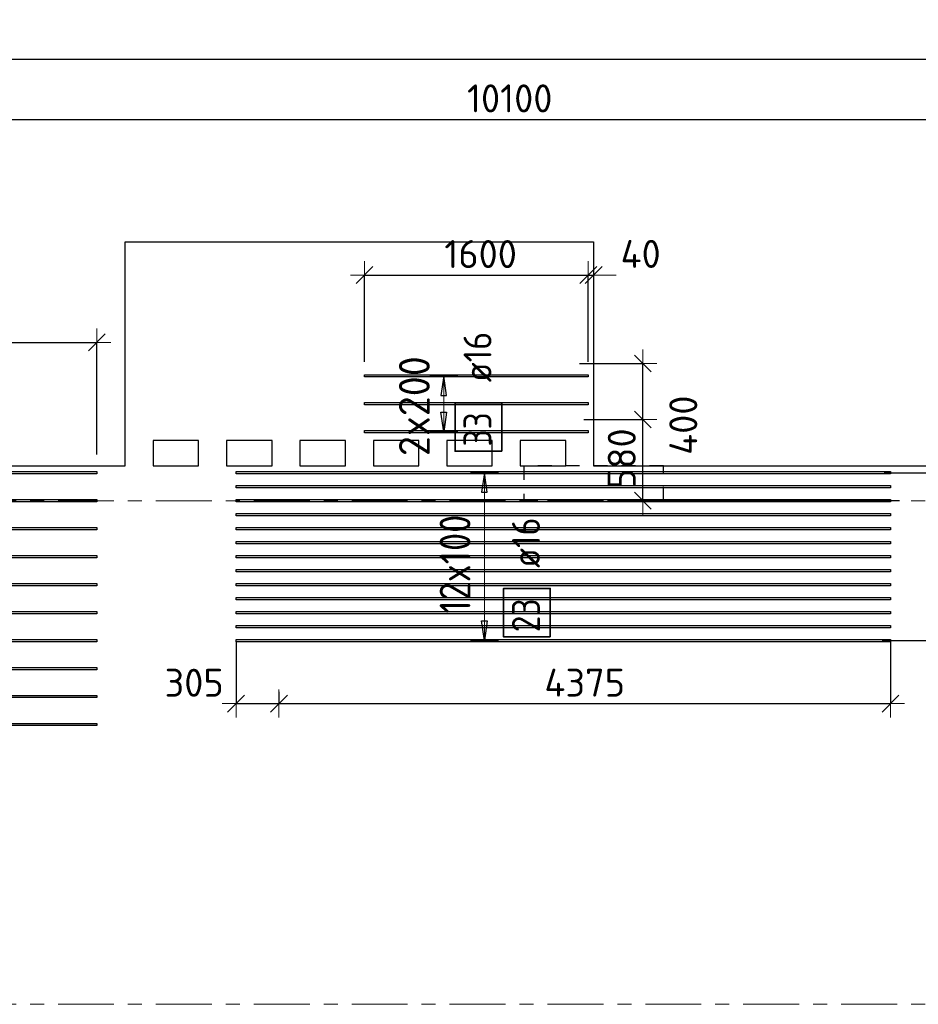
# Model space of a CAD drawing. Header units: metres. Extents: x -38 to 97, y -15 to 21.
# Tile 53 of 256: x 53.1 to 59.52, y 12.8 to 19.84. Entities that reach past the tile are written whole.
import ezdxf

# ---------------------------------------------------------------- set-up
doc = ezdxf.new("R2010")
doc.units = ezdxf.units.M
doc.header["$PDMODE"] = 65
for name, pattern in [('______11', [0.5, 0.4, -0.05, 0, -0.05]), ('______2', [0.0405, 0.03, -0.0105]), ('______5', [1.1, 0.8, -0.1, 0.1, -0.1])]:
    doc.linetypes.add(name, pattern=pattern)
for name, color, linetype, lineweight in [('XR$2$Осевая линия (1)', 7, '______5', 13), ('XR$2$Размерная линия (1)', 7, 'Continuous', 13), ('XR$6$Перекрытие (1)', 7, 'Continuous', 35), ('XR$6$Размерная линия (1)', 7, 'Continuous', 13)]:
    doc.layers.add(name, color=color, linetype=linetype, lineweight=lineweight)
doc.layers.add('XR$6$Арм.стержн.Доп. Арм верхн.зоны Х', color=7, linetype='Continuous', lineweight=35, true_color=0x8c8cff)
doc.layers.add('XR$7$Стена_ бетон несущ.', color=7, linetype='Continuous', lineweight=70, true_color=0xb4b496)
doc.styles.add('ISOCPEUR', font='txt')
doc.dimstyles.new('DIMSTYLE_3', dxfattribs={"dimtxt": 0.2, "dimasz": 0.2, "dimexe": 0, "dimexo": 0, "dimgap": 0.1, "dimtad": 2, "dimdec": 0, "dimlfac": 1000, "dimrnd": 5, "dimzin": 12, "dimdsep": 46, "dimtxsty": 'ISOCPEUR', "dimblk1": 'ALL_ML_STRICH', "dimblk2": 'ALL_ML_STRICH', "dimsah": 1, "dimcen": 0, "dimclrd": 7, "dimclre": 256, "dimclrt": 7, "dimadec": 0, "dimazin": 0, "dimtfac": 1, "dimtdec": 0, "dimtix": 1, "dimtmove": 2, "dimatfit": 3, "dimfxl": 0, "dimtzin": 0, "dimlwd": 0, "dimlwe": -3, "dimarcsym": 0})
doc.dimstyles.new('DIMSTYLE_36', dxfattribs={"dimtxt": 0.2, "dimasz": 0.2, "dimexe": 0, "dimexo": 0, "dimgap": 0.1, "dimtad": 2, "dimdec": 0, "dimlfac": 1000, "dimrnd": 5, "dimzin": 12, "dimdsep": 46, "dimtxsty": 'ISOCPEUR', "dimblk1": 'ALL_ML_STRICH', "dimblk2": 'ALL_ML_STRICH', "dimsah": 1, "dimcen": 0, "dimclrd": 7, "dimclre": 256, "dimclrt": 7, "dimadec": 0, "dimazin": 0, "dimtfac": 1, "dimtdec": 0, "dimtix": 1, "dimtmove": 2, "dimatfit": 3, "dimfxl": 0, "dimtvp": 1.2, "dimtzin": 0, "dimlwd": 0, "dimlwe": -3, "dimarcsym": 0})
doc.dimstyles.new('DIMSTYLE_37', dxfattribs={"dimtxt": 0.2, "dimasz": 0.2, "dimexe": 0, "dimexo": 0, "dimgap": 0.1, "dimtad": 0, "dimdec": 0, "dimlfac": 1000, "dimrnd": 5, "dimzin": 12, "dimdsep": 46, "dimtxsty": 'ISOCPEUR', "dimblk1": 'ALL_ML_STRICH', "dimblk2": 'ALL_ML_STRICH', "dimsah": 1, "dimcen": 0, "dimclrd": 7, "dimclre": 256, "dimclrt": 7, "dimadec": 0, "dimazin": 0, "dimtfac": 1, "dimtdec": 0, "dimtix": 1, "dimtmove": 2, "dimatfit": 3, "dimfxl": 0, "dimtvp": 1.2, "dimtzin": 0, "dimlwd": 0, "dimlwe": -3, "dimarcsym": 0})

# ---------------------------------------------------------------- blocks, each defined once
blk = doc.blocks.new('ALL_ML_STRICH')
at = {"color": 0, "linetype": 'ByBlock', "lineweight": -2}
for p, q in [((0, -0.5), (0, 0.5)), ((-1, 0), (0.5, 0)), ((-0.3, -0.3), (0.3, 0.3))]:
    blk.add_line(p, q, dxfattribs=at)
blk = doc.blocks.new('*D11')
at = {"layer": 'DEFPOINTS', "color": 7, "linetype": 'Continuous', "lineweight": 13, "transparency": 33554687}
for p in [(0.5, 19.5574), (0.5, 19.3768), (61.6, 17.1197)]:
    blk.add_point(p, dxfattribs=at)
at = {"layer": 'XR$2$Размерная линия (1)', "color": 9, "linetype": 'Continuous', "lineweight": -2, "true_color": 0xc7c7c7, "transparency": 33554687}
for p, q in [((0.5, 19.3568), (0.5, 19.5574)), ((61.6, 17.1397), (61.6, 19.5574))]:
    blk.add_line(p, q, dxfattribs=at)
at = {"layer": 'XR$2$Размерная линия (1)', "color": 7, "linetype": 'Continuous', "lineweight": -2, "transparency": 33554687}
blk.add_line((0.5, 19.5574), (61.6, 19.5574), dxfattribs=at)
at = {"layer": 'XR$2$Размерная линия (1)', "color": 7, "linetype": 'Continuous', "lineweight": 13, "transparency": 33554687, "xscale": 0.2, "yscale": 0.2, "zscale": 0.2, "rotation": 180}
blk.add_blockref('ALL_ML_STRICH', (0.5, 19.5574), dxfattribs=at)
at = {"layer": 'XR$2$Размерная линия (1)', "color": 7, "linetype": 'Continuous', "lineweight": 13, "transparency": 33554687, "xscale": 0.2, "yscale": 0.2, "zscale": 0.2}
blk.add_blockref('ALL_ML_STRICH', (61.6, 19.5574), dxfattribs=at)
at = {"layer": 'XR$2$Размерная линия (1)', "color": 7, "linetype": 'Continuous', "lineweight": 13, "transparency": 33554687, "insert": (31.1, 19.7074), "char_height": 0.2, "width": 1, "attachment_point": 5, "style": 'ISOCPEUR'}
blk.add_mtext('\\A1;{61100}', dxfattribs=at)
blk = doc.blocks.new('*D38')
at = {"layer": 'DEFPOINTS', "color": 7, "linetype": 'Continuous', "lineweight": 13, "transparency": 33554687}
for p in [(51.5, 19.1261), (61.6, 17.4912), (51.5, 17.3896)]:
    blk.add_point(p, dxfattribs=at)
at = {"layer": 'XR$2$Размерная линия (1)', "color": 9, "linetype": 'Continuous', "lineweight": -2, "true_color": 0xc7c7c7, "transparency": 33554687}
for p, q in [((51.5, 17.4096), (51.5, 19.1261)), ((61.6, 17.5112), (61.6, 19.1261))]:
    blk.add_line(p, q, dxfattribs=at)
at = {"layer": 'XR$2$Размерная линия (1)', "color": 7, "linetype": 'Continuous', "lineweight": -2, "transparency": 33554687}
blk.add_line((51.5, 19.1261), (61.6, 19.1261), dxfattribs=at)
at = {"layer": 'XR$2$Размерная линия (1)', "color": 7, "linetype": 'Continuous', "lineweight": 13, "transparency": 33554687, "xscale": 0.2, "yscale": 0.2, "zscale": 0.2, "rotation": 180}
blk.add_blockref('ALL_ML_STRICH', (51.5, 19.1261), dxfattribs=at)
at = {"layer": 'XR$2$Размерная линия (1)', "color": 7, "linetype": 'Continuous', "lineweight": 13, "transparency": 33554687, "xscale": 0.2, "yscale": 0.2, "zscale": 0.2}
blk.add_blockref('ALL_ML_STRICH', (61.6, 19.1261), dxfattribs=at)
at = {"layer": 'XR$2$Размерная линия (1)', "color": 7, "linetype": 'Continuous', "lineweight": 13, "transparency": 33554687, "insert": (56.6, 19.2761), "char_height": 0.2, "width": 1, "attachment_point": 5, "style": 'ISOCPEUR'}
blk.add_mtext('\\A1;{10100}', dxfattribs=at)
blk = doc.blocks.new('*D1026')
at = {"layer": 'DEFPOINTS', "color": 7, "linetype": 'Continuous', "lineweight": 13, "transparency": 33554687}
for p in [(59.6281, 16.4), (59.2441, 15.4002), (59.9438, 15.4002)]:
    blk.add_point(p, dxfattribs=at)
at = {"layer": 'XR$6$Размерная линия (1)', "color": 9, "linetype": 'Continuous', "lineweight": -2, "true_color": 0xc7c7c7, "transparency": 33554687}
for p, q in [((59.6481, 16.4), (59.9438, 16.4)), ((59.2641, 15.4002), (59.9438, 15.4002))]:
    blk.add_line(p, q, dxfattribs=at)
at = {"layer": 'XR$6$Размерная линия (1)', "color": 7, "linetype": 'Continuous', "lineweight": -2, "transparency": 33554687}
blk.add_line((59.9438, 15.4002), (59.9438, 16.4), dxfattribs=at)
at = {"layer": 'XR$6$Размерная линия (1)', "color": 7, "linetype": 'Continuous', "lineweight": 13, "transparency": 33554687, "xscale": 0.2, "yscale": 0.2, "zscale": 0.2}
for p, rotation in [((59.9438, 16.4), 90), ((59.9438, 15.4002), 270)]:
    blk.add_blockref('ALL_ML_STRICH', p, dxfattribs=dict(at, rotation=rotation))
at = {"layer": 'XR$6$Размерная линия (1)', "color": 7, "linetype": 'Continuous', "lineweight": 13, "transparency": 33554687, "insert": (59.7938, 15.9301), "char_height": 0.2, "width": 0.8, "attachment_point": 5, "rotation": 90, "style": 'ISOCPEUR'}
blk.add_mtext('\\A1;{1000}', dxfattribs=at)
blk = doc.blocks.new('*D1027')
at = {"layer": 'DEFPOINTS', "color": 7, "linetype": 'Continuous', "lineweight": 13, "transparency": 33554687}
for p in [(59.2575, 16.6002), (59.6281, 16.4), (59.9438, 16.4)]:
    blk.add_point(p, dxfattribs=at)
at = {"layer": 'XR$6$Размерная линия (1)', "color": 9, "linetype": 'Continuous', "lineweight": -2, "true_color": 0xc7c7c7, "transparency": 33554687}
for p, q in [((59.2775, 16.6002), (59.9438, 16.6002)), ((59.6481, 16.4), (59.9438, 16.4))]:
    blk.add_line(p, q, dxfattribs=at)
at = {"layer": 'XR$6$Размерная линия (1)', "color": 7, "linetype": 'Continuous', "lineweight": -2, "transparency": 33554687}
blk.add_line((59.9438, 16.4), (59.9438, 16.6002), dxfattribs=at)
at = {"layer": 'XR$6$Размерная линия (1)', "color": 7, "linetype": 'Continuous', "lineweight": 13, "transparency": 33554687, "xscale": 0.2, "yscale": 0.2, "zscale": 0.2}
for p, rotation in [((59.9438, 16.6002), 90), ((59.9438, 16.4), 270)]:
    blk.add_blockref('ALL_ML_STRICH', p, dxfattribs=dict(at, rotation=rotation))
at = {"layer": 'XR$6$Размерная линия (1)', "color": 7, "linetype": 'Continuous', "lineweight": 13, "transparency": 33554687, "insert": (59.7932, 16.9524), "char_height": 0.2, "width": 0.6, "attachment_point": 5, "rotation": 90, "style": 'ISOCPEUR'}
blk.add_mtext('\\A1;{200}', dxfattribs=at)
blk = doc.blocks.new('*D1166')
at = {"layer": 'DEFPOINTS', "color": 7, "linetype": 'Continuous', "lineweight": 13, "transparency": 33554687}
for p in [(57.1111, 16.9809), (57.5512, 16.4), (59.4061, 16.4)]:
    blk.add_point(p, dxfattribs=at)
at = {"layer": 'XR$6$Размерная линия (1)', "color": 9, "linetype": 'Continuous', "lineweight": -2, "true_color": 0xc7c7c7, "transparency": 33554687}
for p, q in [((57.1311, 16.9809), (57.5512, 16.9809)), ((59.3861, 16.4), (57.5512, 16.4))]:
    blk.add_line(p, q, dxfattribs=at)
at = {"layer": 'XR$6$Размерная линия (1)', "color": 7, "linetype": 'Continuous', "lineweight": -2, "transparency": 33554687}
blk.add_line((57.5512, 16.4), (57.5512, 16.9809), dxfattribs=at)
at = {"layer": 'XR$6$Размерная линия (1)', "color": 7, "linetype": 'Continuous', "lineweight": 13, "transparency": 33554687, "xscale": 0.2, "yscale": 0.2, "zscale": 0.2}
for p, rotation in [((57.5512, 16.9809), 90), ((57.5512, 16.4), 270)]:
    blk.add_blockref('ALL_ML_STRICH', p, dxfattribs=dict(at, rotation=rotation))
at = {"layer": 'XR$6$Размерная линия (1)', "color": 7, "linetype": 'Continuous', "lineweight": 13, "transparency": 33554687, "insert": (57.4012, 16.7005), "char_height": 0.2, "width": 0.6, "attachment_point": 5, "rotation": 90, "style": 'ISOCPEUR'}
blk.add_mtext('\\A1;{580}', dxfattribs=at)
blk = doc.blocks.new('*D1167')
at = {"layer": 'DEFPOINTS', "color": 7, "linetype": 'Continuous', "lineweight": 13, "transparency": 33554687}
for p in [(57.0796, 17.3809), (57.1111, 16.9809), (57.5512, 16.9809)]:
    blk.add_point(p, dxfattribs=at)
at = {"layer": 'XR$6$Размерная линия (1)', "color": 9, "linetype": 'Continuous', "lineweight": -2, "true_color": 0xc7c7c7, "transparency": 33554687}
for p, q in [((57.0996, 17.3809), (57.5512, 17.3809)), ((57.1311, 16.9809), (57.5512, 16.9809))]:
    blk.add_line(p, q, dxfattribs=at)
at = {"layer": 'XR$6$Размерная линия (1)', "color": 7, "linetype": 'Continuous', "lineweight": -2, "transparency": 33554687}
blk.add_line((57.5512, 16.9809), (57.5512, 17.3809), dxfattribs=at)
at = {"layer": 'XR$6$Размерная линия (1)', "color": 7, "linetype": 'Continuous', "lineweight": 13, "transparency": 33554687, "xscale": 0.2, "yscale": 0.2, "zscale": 0.2}
for p, rotation in [((57.5512, 17.3809), 90), ((57.5512, 16.9809), 270)]:
    blk.add_blockref('ALL_ML_STRICH', p, dxfattribs=dict(at, rotation=rotation))
at = {"layer": 'XR$6$Размерная линия (1)', "color": 7, "linetype": 'Continuous', "lineweight": 13, "transparency": 33554687, "insert": (57.8412, 16.9399), "char_height": 0.2, "width": 0.6, "attachment_point": 5, "rotation": 90, "style": 'ISOCPEUR'}
blk.add_mtext('\\A1;{400}', dxfattribs=at)
blk = doc.blocks.new('*D1168')
at = {"layer": 'DEFPOINTS', "color": 7, "linetype": 'Continuous', "lineweight": 13, "transparency": 33554687}
for p in [(55.562, 18.0132), (55.562, 17.3719), (57.162, 17.3719)]:
    blk.add_point(p, dxfattribs=at)
at = {"layer": 'XR$6$Размерная линия (1)', "color": 9, "linetype": 'Continuous', "lineweight": -2, "true_color": 0xc7c7c7, "transparency": 33554687}
for p, q in [((55.562, 17.3919), (55.562, 18.0132)), ((57.162, 17.3919), (57.162, 18.0132))]:
    blk.add_line(p, q, dxfattribs=at)
at = {"layer": 'XR$6$Размерная линия (1)', "color": 7, "linetype": 'Continuous', "lineweight": -2, "transparency": 33554687}
blk.add_line((55.562, 18.0132), (57.162, 18.0132), dxfattribs=at)
at = {"layer": 'XR$6$Размерная линия (1)', "color": 7, "linetype": 'Continuous', "lineweight": 13, "transparency": 33554687, "xscale": 0.2, "yscale": 0.2, "zscale": 0.2, "rotation": 180}
blk.add_blockref('ALL_ML_STRICH', (55.562, 18.0132), dxfattribs=at)
at = {"layer": 'XR$6$Размерная линия (1)', "color": 7, "linetype": 'Continuous', "lineweight": 13, "transparency": 33554687, "xscale": 0.2, "yscale": 0.2, "zscale": 0.2}
blk.add_blockref('ALL_ML_STRICH', (57.162, 18.0132), dxfattribs=at)
at = {"layer": 'XR$6$Размерная линия (1)', "color": 7, "linetype": 'Continuous', "lineweight": 13, "transparency": 33554687, "insert": (56.392, 18.1632), "char_height": 0.2, "width": 0.8, "attachment_point": 5, "style": 'ISOCPEUR'}
blk.add_mtext('\\A1;{1600}', dxfattribs=at)
blk = doc.blocks.new('*D1169')
at = {"layer": 'DEFPOINTS', "color": 7, "linetype": 'Continuous', "lineweight": 13, "transparency": 33554687}
for p in [(57.2002, 18.0708), (57.162, 18.0132), (57.162, 17.3719)]:
    blk.add_point(p, dxfattribs=at)
at = {"layer": 'XR$6$Размерная линия (1)', "color": 9, "linetype": 'Continuous', "lineweight": -2, "true_color": 0xc7c7c7, "transparency": 33554687}
for p, q in [((57.2002, 18.0908), (57.2002, 18.0132)), ((57.162, 17.3919), (57.162, 18.0132))]:
    blk.add_line(p, q, dxfattribs=at)
at = {"layer": 'XR$6$Размерная линия (1)', "color": 7, "linetype": 'Continuous', "lineweight": -2, "transparency": 33554687}
blk.add_line((57.162, 18.0132), (57.2002, 18.0132), dxfattribs=at)
at = {"layer": 'XR$6$Размерная линия (1)', "color": 7, "linetype": 'Continuous', "lineweight": 13, "transparency": 33554687, "xscale": 0.2, "yscale": 0.2, "zscale": 0.2}
blk.add_blockref('ALL_ML_STRICH', (57.2002, 18.0132), dxfattribs=at)
at = {"layer": 'XR$6$Размерная линия (1)', "color": 7, "linetype": 'Continuous', "lineweight": 13, "transparency": 33554687, "xscale": 0.2, "yscale": 0.2, "zscale": 0.2, "rotation": 180}
blk.add_blockref('ALL_ML_STRICH', (57.162, 18.0132), dxfattribs=at)
at = {"layer": 'XR$6$Размерная линия (1)', "color": 7, "linetype": 'Continuous', "lineweight": 13, "transparency": 33554687, "insert": (57.5361, 18.1643), "char_height": 0.2, "width": 0.4, "attachment_point": 5, "style": 'ISOCPEUR'}
blk.add_mtext('\\A1;{40}', dxfattribs=at)
blk = doc.blocks.new('*D1327')
at = {"layer": 'DEFPOINTS', "color": 7, "linetype": 'Continuous', "lineweight": 13, "transparency": 33554687}
for p in [(54.6429, 15.4082), (54.95, 15.0548), (54.6429, 14.9495)]:
    blk.add_point(p, dxfattribs=at)
at = {"layer": 'XR$6$Размерная линия (1)', "color": 9, "linetype": 'Continuous', "lineweight": -2, "true_color": 0xc7c7c7, "transparency": 33554687}
for p, q in [((54.6429, 15.3882), (54.6429, 14.9495)), ((54.95, 15.0348), (54.95, 14.9495))]:
    blk.add_line(p, q, dxfattribs=at)
at = {"layer": 'XR$6$Размерная линия (1)', "color": 7, "linetype": 'Continuous', "lineweight": -2, "transparency": 33554687}
blk.add_line((54.6429, 14.9495), (54.95, 14.9495), dxfattribs=at)
at = {"layer": 'XR$6$Размерная линия (1)', "color": 7, "linetype": 'Continuous', "lineweight": 13, "transparency": 33554687, "xscale": 0.2, "yscale": 0.2, "zscale": 0.2, "rotation": 180}
blk.add_blockref('ALL_ML_STRICH', (54.6429, 14.9495), dxfattribs=at)
at = {"layer": 'XR$6$Размерная линия (1)', "color": 7, "linetype": 'Continuous', "lineweight": 13, "transparency": 33554687, "xscale": 0.2, "yscale": 0.2, "zscale": 0.2}
blk.add_blockref('ALL_ML_STRICH', (54.95, 14.9495), dxfattribs=at)
at = {"layer": 'XR$6$Размерная линия (1)', "color": 7, "linetype": 'Continuous', "lineweight": 13, "transparency": 33554687, "insert": (54.3434, 15.0987), "char_height": 0.2, "width": 0.6, "attachment_point": 5, "style": 'ISOCPEUR'}
blk.add_mtext('\\A1;{305}', dxfattribs=at)
blk = doc.blocks.new('*D1328')
at = {"layer": 'DEFPOINTS', "color": 7, "linetype": 'Continuous', "lineweight": 13, "transparency": 33554687}
for p in [(59.3229, 15.4082), (54.95, 15.0548), (54.95, 14.9495)]:
    blk.add_point(p, dxfattribs=at)
at = {"layer": 'XR$6$Размерная линия (1)', "color": 9, "linetype": 'Continuous', "lineweight": -2, "true_color": 0xc7c7c7, "transparency": 33554687}
for p, q in [((59.3229, 15.3882), (59.3229, 14.9495)), ((54.95, 15.0348), (54.95, 14.9495))]:
    blk.add_line(p, q, dxfattribs=at)
at = {"layer": 'XR$6$Размерная линия (1)', "color": 7, "linetype": 'Continuous', "lineweight": -2, "transparency": 33554687}
blk.add_line((54.95, 14.9495), (59.3229, 14.9495), dxfattribs=at)
at = {"layer": 'XR$6$Размерная линия (1)', "color": 7, "linetype": 'Continuous', "lineweight": 13, "transparency": 33554687, "xscale": 0.2, "yscale": 0.2, "zscale": 0.2, "rotation": 180}
blk.add_blockref('ALL_ML_STRICH', (54.95, 14.9495), dxfattribs=at)
at = {"layer": 'XR$6$Размерная линия (1)', "color": 7, "linetype": 'Continuous', "lineweight": 13, "transparency": 33554687, "xscale": 0.2, "yscale": 0.2, "zscale": 0.2}
blk.add_blockref('ALL_ML_STRICH', (59.3229, 14.9495), dxfattribs=at)
at = {"layer": 'XR$6$Размерная линия (1)', "color": 7, "linetype": 'Continuous', "lineweight": 13, "transparency": 33554687, "insert": (57.1364, 15.0995), "char_height": 0.2, "width": 0.8, "attachment_point": 5, "style": 'ISOCPEUR'}
blk.add_mtext('\\A1;{4375}', dxfattribs=at)
blk = doc.blocks.new('*D1336')
at = {"layer": 'DEFPOINTS', "color": 7, "linetype": 'Continuous', "lineweight": 13, "transparency": 33554687}
for p in [(51.5, 17.532), (51.5, 17.01), (53.6475, 16.7112)]:
    blk.add_point(p, dxfattribs=at)
at = {"layer": 'XR$6$Размерная линия (1)', "color": 9, "linetype": 'Continuous', "lineweight": -2, "true_color": 0xc7c7c7, "transparency": 33554687}
for p, q in [((51.5, 17.03), (51.5, 17.532)), ((53.6475, 16.7312), (53.6475, 17.532))]:
    blk.add_line(p, q, dxfattribs=at)
at = {"layer": 'XR$6$Размерная линия (1)', "color": 7, "linetype": 'Continuous', "lineweight": -2, "transparency": 33554687}
blk.add_line((51.5, 17.532), (53.6475, 17.532), dxfattribs=at)
at = {"layer": 'XR$6$Размерная линия (1)', "color": 7, "linetype": 'Continuous', "lineweight": 13, "transparency": 33554687, "xscale": 0.2, "yscale": 0.2, "zscale": 0.2, "rotation": 180}
blk.add_blockref('ALL_ML_STRICH', (51.5, 17.532), dxfattribs=at)
at = {"layer": 'XR$6$Размерная линия (1)', "color": 7, "linetype": 'Continuous', "lineweight": 13, "transparency": 33554687, "xscale": 0.2, "yscale": 0.2, "zscale": 0.2}
blk.add_blockref('ALL_ML_STRICH', (53.6475, 17.532), dxfattribs=at)
at = {"layer": 'XR$6$Размерная линия (1)', "color": 7, "linetype": 'Continuous', "lineweight": 13, "transparency": 33554687, "insert": (52.6038, 17.682), "char_height": 0.2, "width": 0.8, "attachment_point": 5, "style": 'ISOCPEUR'}
blk.add_mtext('\\A1;{2150}', dxfattribs=at)

msp = doc.modelspace()

# ---------------------------------------------------------------- linework, layer by layer
at = {"layer": 'XR$2$Осевая линия (1)', "color": 253, "linetype": '______11', "lineweight": 13, "true_color": 0xa0a0a0, "transparency": 33554687}
for p, q in [((-2.63, 16.4), (62.6, 16.4)), ((-2.63, 12.8), (62.6, 12.8))]:
    msp.add_line(p, q, dxfattribs=at)
at = {"layer": 'XR$6$Арм.стержн.Доп. Арм верхн.зоны Х', "color": 253, "linetype": 'Continuous', "lineweight": -3, "true_color": 0xa0a0a0, "transparency": 33554687}
for p, q in [((56.1282, 17.293), (56.0282, 17.293)), ((56.1282, 17.293), (56.2282, 17.293)), ((56.1282, 16.893), (56.0282, 16.893)), ((56.1282, 16.893), (56.2282, 16.893)), ((56.4192, 16.6002), (56.3192, 16.6002)), ((56.4192, 16.6002), (56.5192, 16.6002)), ((56.4192, 15.4002), (56.3192, 15.4002)), ((56.4192, 15.4002), (56.5192, 15.4002))]:
    msp.add_line(p, q, dxfattribs=at)
at = {"layer": 'XR$6$Арм.стержн.Доп. Арм верхн.зоны Х', "color": 7, "linetype": 'Continuous', "lineweight": 25, "transparency": 33554687}
for p, q in [((56.1282, 17.293), (56.1082, 17.153)), ((56.1482, 17.153), (56.1282, 17.293)), ((56.1082, 17.153), (56.1482, 17.153)), ((56.1282, 16.893), (56.1082, 17.033)), ((56.1082, 17.033), (56.1482, 17.033)), ((56.1482, 17.033), (56.1282, 16.893)), ((56.4192, 16.6002), (56.3992, 16.4602)), ((56.4392, 16.4602), (56.4192, 16.6002)), ((56.3992, 16.4602), (56.4392, 16.4602)), ((56.4192, 15.4002), (56.3992, 15.5402)), ((56.3992, 15.5402), (56.4392, 15.5402)), ((56.4392, 15.5402), (56.4192, 15.4002))]:
    msp.add_line(p, q, dxfattribs=at)
at = {"layer": 'XR$6$Арм.стержн.Доп. Арм верхн.зоны Х', "color": 7, "linetype": 'Continuous', "lineweight": 13, "transparency": 33554687}
for p, q in [((56.1282, 17.293), (56.1282, 17.293)), ((56.1282, 16.893), (56.1282, 17.293)), ((56.1282, 16.893), (56.1282, 16.893)), ((56.4192, 16.6002), (56.4192, 16.6002)), ((56.4192, 15.4002), (56.4192, 16.6002)), ((56.4192, 15.4002), (56.4192, 15.4002))]:
    msp.add_line(p, q, dxfattribs=at)
at = {"layer": 'XR$6$Арм.стержн.Доп. Арм верхн.зоны Х', "color": 7, "linetype": 'Continuous', "lineweight": 25, "transparency": 33554687}
for points in [[(57.162, 17.285), (55.562, 17.285), (55.562, 17.301), (57.162, 17.301), (57.162, 17.285)], [(57.162, 17.085), (55.562, 17.085), (55.562, 17.101), (57.162, 17.101), (57.162, 17.085)], [(57.162, 16.885), (55.562, 16.885), (55.562, 16.901), (57.162, 16.901), (57.162, 16.885)], [(53.6475, 16.5922), (49.7475, 16.5922), (49.7475, 16.6082), (53.6475, 16.6082), (53.6475, 16.5922)], [(59.3229, 16.5922), (54.6429, 16.5922), (54.6429, 16.6082), (59.3229, 16.6082), (59.3229, 16.5922)], [(59.3229, 16.4922), (54.6429, 16.4922), (54.6429, 16.5082), (59.3229, 16.5082), (59.3229, 16.4922)], [(53.6475, 16.3922), (49.7475, 16.3922), (49.7475, 16.4082), (53.6475, 16.4082), (53.6475, 16.3922)], [(59.3229, 16.3922), (54.6429, 16.3922), (54.6429, 16.4082), (59.3229, 16.4082), (59.3229, 16.3922)], [(59.3229, 16.2922), (54.6429, 16.2922), (54.6429, 16.3082), (59.3229, 16.3082), (59.3229, 16.2922)], [(53.6475, 16.1922), (49.7475, 16.1922), (49.7475, 16.2082), (53.6475, 16.2082), (53.6475, 16.1922)], [(59.3229, 16.1922), (54.6429, 16.1922), (54.6429, 16.2082), (59.3229, 16.2082), (59.3229, 16.1922)], [(59.3229, 16.0922), (54.6429, 16.0922), (54.6429, 16.1082), (59.3229, 16.1082), (59.3229, 16.0922)], [(53.6475, 15.9922), (49.7475, 15.9922), (49.7475, 16.0082), (53.6475, 16.0082), (53.6475, 15.9922)], [(59.3229, 15.9922), (54.6429, 15.9922), (54.6429, 16.0082), (59.3229, 16.0082), (59.3229, 15.9922)], [(59.3229, 15.8922), (54.6429, 15.8922), (54.6429, 15.9082), (59.3229, 15.9082), (59.3229, 15.8922)], [(53.6475, 15.7922), (49.7475, 15.7922), (49.7475, 15.8082), (53.6475, 15.8082), (53.6475, 15.7922)], [(59.3229, 15.7922), (54.6429, 15.7922), (54.6429, 15.8082), (59.3229, 15.8082), (59.3229, 15.7922)], [(59.3229, 15.6922), (54.6429, 15.6922), (54.6429, 15.7082), (59.3229, 15.7082), (59.3229, 15.6922)], [(53.6475, 15.5922), (49.7475, 15.5922), (49.7475, 15.6082), (53.6475, 15.6082), (53.6475, 15.5922)], [(59.3229, 15.5922), (54.6429, 15.5922), (54.6429, 15.6082), (59.3229, 15.6082), (59.3229, 15.5922)], [(59.3229, 15.4922), (54.6429, 15.4922), (54.6429, 15.5082), (59.3229, 15.5082), (59.3229, 15.4922)], [(53.6475, 15.3922), (49.7475, 15.3922), (49.7475, 15.4082), (53.6475, 15.4082), (53.6475, 15.3922)], [(59.3229, 15.3922), (54.6429, 15.3922), (54.6429, 15.4082), (59.3229, 15.4082), (59.3229, 15.3922)], [(53.6475, 15.1922), (49.7475, 15.1922), (49.7475, 15.2082), (53.6475, 15.2082), (53.6475, 15.1922)], [(53.6475, 14.9922), (49.7475, 14.9922), (49.7475, 15.0082), (53.6475, 15.0082), (53.6475, 14.9922)], [(53.6475, 14.7922), (49.7475, 14.7922), (49.7475, 14.8082), (53.6475, 14.8082), (53.6475, 14.7922)]]:
    msp.add_lwpolyline(points, dxfattribs=at)
at = {"layer": 'XR$6$Арм.стержн.Доп. Арм верхн.зоны Х', "color": 7, "linetype": 'Continuous', "lineweight": 35, "transparency": 33554687}
for points in [[(56.5431, 16.754), (56.5431, 17.1007), (56.2097, 17.1007), (56.2097, 16.754), (56.5431, 16.754)], [(56.8897, 15.4264), (56.8897, 15.7731), (56.5564, 15.7731), (56.5564, 15.4264), (56.8897, 15.4264)]]:
    msp.add_lwpolyline(points, dxfattribs=at)
at = {"layer": 'XR$6$Перекрытие (1)', "color": 7, "linetype": 'Continuous', "lineweight": 25, "transparency": 33554687}
for p, q in [((53.8502, 16.8302), (53.8502, 18.2502)), ((53.8502, 18.2502), (57.2002, 18.2502)), ((57.2002, 18.2502), (57.2002, 16.8302)), ((53.8502, 16.6502), (53.8502, 16.8302)), ((54.0502, 16.8302), (54.0502, 16.6502)), ((54.3752, 16.8302), (54.0502, 16.8302)), ((54.3752, 16.6502), (54.3752, 16.8302)), ((54.5752, 16.8302), (54.5752, 16.6502)), ((54.9002, 16.8302), (54.5752, 16.8302)), ((54.9002, 16.6502), (54.9002, 16.8302)), ((55.4252, 16.8302), (55.1002, 16.8302)), ((55.1002, 16.8302), (55.1002, 16.6502)), ((55.4252, 16.6502), (55.4252, 16.8302)), ((55.6252, 16.8302), (55.6252, 16.6502)), ((55.9502, 16.8302), (55.6252, 16.8302)), ((55.9502, 16.6502), (55.9502, 16.8302)), ((56.4752, 16.8302), (56.1502, 16.8302)), ((56.1502, 16.8302), (56.1502, 16.6502)), ((56.4752, 16.6502), (56.4752, 16.8302)), ((57.0002, 16.8302), (56.6752, 16.8302)), ((56.6752, 16.8302), (56.6752, 16.6502)), ((57.0002, 16.6502), (57.0002, 16.8302)), ((57.2002, 16.8302), (57.2002, 16.6502)), ((51.6, 16.6502), (53.8502, 16.6502)), ((54.0502, 16.6502), (54.3752, 16.6502)), ((54.5752, 16.6502), (54.9002, 16.6502)), ((55.1002, 16.6502), (55.4252, 16.6502)), ((55.6252, 16.6502), (55.9502, 16.6502)), ((56.1502, 16.6502), (56.4752, 16.6502)), ((56.6752, 16.6502), (57.0002, 16.6502)), ((57.2002, 16.6502), (61.85, 16.6502))]:
    msp.add_line(p, q, dxfattribs=at)
at = {"layer": 'XR$7$Стена_ бетон несущ.', "color": 253, "linetype": '______2', "lineweight": -3, "true_color": 0xa0a0a0, "transparency": 33554687}
msp.add_lwpolyline([(57.7, 16.65), (56.7, 16.65), (56.7, 16.4), (57.7, 16.4), (57.7, 16.65)], close=True, dxfattribs=at)

# ---------------------------------------------------------------- texts
at = {"layer": 'XR$6$Арм.стержн.Доп. Арм верхн.зоны Х', "color": 7, "linetype": 'Continuous', "lineweight": 25, "transparency": 33554687, "char_height": 0.2, "attachment_point": 7, "rotation": 90, "style": 'ISOCPEUR'}
for s, insert, width in [('\\W0.89; ø16 ', (56.4697, 17.134), 0.749105), ('\\W0.87;33', (56.4697, 16.7873), 0.367208), ('\\W0.89; ø16 ', (56.8164, 15.8064), 0.749105), ('\\W0.87;23', (56.8164, 15.4598), 0.367208)]:
    msp.add_mtext(s, dxfattribs=dict(at, insert=insert, width=width))
at = {"layer": 'XR$6$Арм.стержн.Доп. Арм верхн.зоны Х', "color": 7, "linetype": 'Continuous', "lineweight": 13, "transparency": 33554687, "char_height": 0.22, "attachment_point": 7, "rotation": 90, "style": 'ISOCPEUR'}
for s, insert, width in [('\\W0.95;2x200', (56.0282, 16.719), 0.873359), ('\\W0.86;12x100', (56.3192, 15.5932), 0.930455)]:
    msp.add_mtext(s, dxfattribs=dict(at, insert=insert, width=width))

# ---------------------------------------------------------------- dimensions: what is measured, and where the dimension line sits
at = {"layer": 'XR$2$Размерная линия (1)', "color": 7, "linetype": 'Continuous', "lineweight": 13, "transparency": 33554687}
for base, p1, p2, picture, middle in [((61.6, 19.5574), (0.5, 19.3568), (61.6, 17.1397), '*D11', (31.1, 19.7074)), ((61.6, 19.1261), (51.5, 17.4096), (61.6, 17.5112), '*D38', (56.6, 19.2761))]:
    dim = msp.add_linear_dim(base=base, p1=p1, p2=p2, dimstyle='DIMSTYLE_3', override={"dimpost": '<>', "dimclrd": 7, "dimclre": 9, "dimclrt": 7, "dimlwd": 0, "dimlwe": 65533}, dxfattribs=at)
    dim.commit()
    dim.dimension.update_dxf_attribs({"geometry": picture, "text_midpoint": middle, "dimtype": 160})
at = {"layer": 'XR$6$Размерная линия (1)', "color": 7, "linetype": 'Continuous', "lineweight": 13, "transparency": 33554687}
for base, p1, p2, dimstyle, picture, middle in [((57.162, 18.0132), (55.562, 17.3919), (57.162, 17.3919), 'DIMSTYLE_3', '*D1168', (56.392, 18.1632)), ((57.2002, 18.0132), (57.162, 17.3919), (57.2002, 18.0908), 'DIMSTYLE_36', '*D1169', (57.5361, 18.1643)), ((53.64752, 17.53196), (51.5, 17.03004), (53.64752, 16.73124), 'DIMSTYLE_3', '*D1336', (52.60376, 17.68196)), ((54.95, 14.9495), (54.6429, 15.3882), (54.95, 15.0348), 'DIMSTYLE_36', '*D1327', (54.3434, 15.0987)), ((59.3229, 14.9495), (54.95, 15.0348), (59.3229, 15.3882), 'DIMSTYLE_3', '*D1328', (57.1364, 15.0995))]:
    dim = msp.add_linear_dim(base=base, p1=p1, p2=p2, dimstyle=dimstyle, override={"dimpost": '<>', "dimclrd": 7, "dimclre": 9, "dimclrt": 7, "dimlwd": 0, "dimlwe": 65533}, dxfattribs=at)
    dim.commit()
    dim.dimension.update_dxf_attribs({"geometry": picture, "text_midpoint": middle, "dimtype": 160})
for base, p1, p2, dimstyle, picture, middle in [((57.5512, 17.3809), (57.1311, 16.9809), (57.0996, 17.3809), 'DIMSTYLE_37', '*D1167', (57.8412, 16.9399)), ((59.9438, 16.6002), (59.6481, 16.4), (59.2775, 16.6002), 'DIMSTYLE_36', '*D1027', (59.7932, 16.9524)), ((57.5512, 16.9809), (59.3861, 16.4), (57.1311, 16.9809), 'DIMSTYLE_3', '*D1166', (57.4012, 16.7005)), ((59.9438, 16.4), (59.2641, 15.4002), (59.6481, 16.4), 'DIMSTYLE_3', '*D1026', (59.7938, 15.9301))]:
    dim = msp.add_linear_dim(base=base, p1=p1, p2=p2, angle=90, dimstyle=dimstyle, override={"dimpost": '<>', "dimclrd": 7, "dimclre": 9, "dimclrt": 7, "dimlwd": 0, "dimlwe": 65533}, dxfattribs=at)
    dim.commit()
    dim.dimension.update_dxf_attribs({"geometry": picture, "text_midpoint": middle, "dimtype": 160})

doc.saveas('drawing.dxf')
